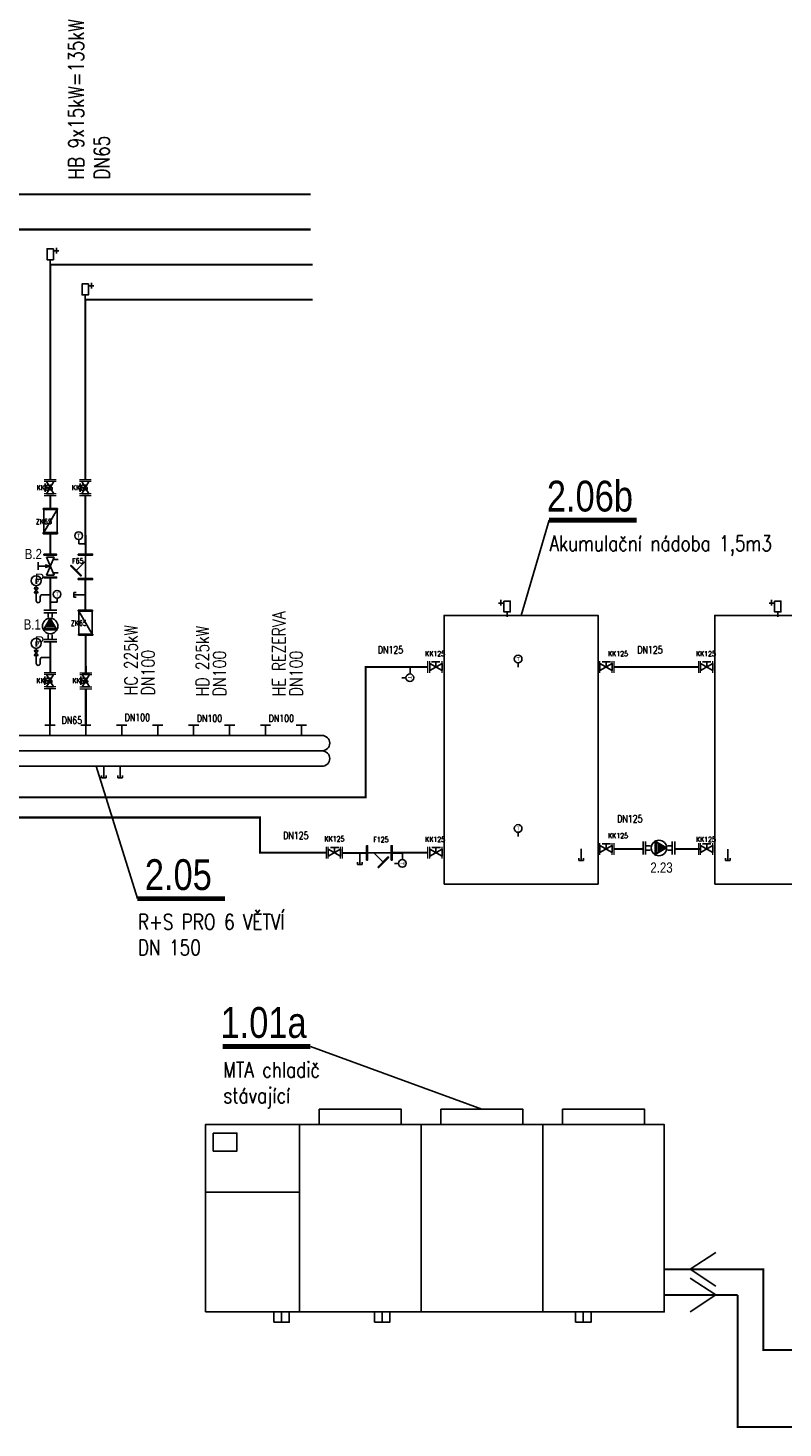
# Model space of a CAD drawing. Header units: millimetres. Extents: x -15830 to 4680139, y -28864 to 2281735.
# Tile 6 of 256: x 19818 to 27172, y 8085 to 21722. Entities that reach past the tile are written whole.
import ezdxf
from ezdxf.enums import TextEntityAlignment as Align

# ---------------------------------------------------------------- set-up
doc = ezdxf.new("R2010")
doc.units = ezdxf.units.MM
doc.linetypes.add('DASHED', pattern=[19.05, 12.7, -6.35])
doc.linetypes.add('ČÁRKOVANÁ', pattern=[19.05, 12.7, -6.35])
for name, color, linetype in [('0 @ 100', 7, 'Continuous'), ('0 @ 50 (1)', 7, 'Continuous'), ('CH_armatury', 7, 'Continuous'), ('G armatury', 7, 'Continuous'), ('NWT_UT_POZICE', 32, 'Continuous'), ('NWT_UT_PRIV', 1, 'Continuous'), ('NWT_UT_TEXT', 90, 'Continuous'), ('NWT_UT_ZARIZENI', 4, 'Continuous'), ('NWT_UT_ZPÁT', 150, 'DASHED'), ('UT_POZICE', 1, 'Continuous'), ('UT_TEXT', 90, 'Continuous')]:
    doc.layers.add(name, color=color, linetype=linetype)
doc.layers.add('G-TECHOLOGIE', color=6, linetype='Continuous', lineweight=20)
doc.layers.add('NEKO_armatury', color=7, linetype='Continuous', lineweight=25)
doc.styles.add('ARIAL', font='arial.ttf', dxfattribs={"width": 0.8})
doc.styles.add('ROMANS', font='romans.shx', dxfattribs={"width": 0.8})
doc.styles.get("Standard").update_dxf_attribs({"font": 'arial.ttf'})

# ---------------------------------------------------------------- blocks, each defined once
blk = doc.blocks.new('Vypouštěcí ventil')
at = {"layer": 'NEKO_armatury', "color": 0, "lineweight": -3}
for p, q in [((0, 0), (0, -5)), ((-1, -5), (-1, -4)), ((0, -5), (-1, -5)), ((0, -5), (1, -5)), ((1, -5), (1, -4))]:
    blk.add_line(p, q, dxfattribs=at)
blk = doc.blocks.new('TEPLOMĚR')
at = {"layer": 'NEKO_armatury', "color": 0, "lineweight": -3}
blk.add_line((0, 3.75), (0, 1.07), dxfattribs=at)
blk.add_circle((0, 6.25), 2.5, dxfattribs=at)
blk.add_text('T', height=2.5, dxfattribs=at).set_placement((0, 6.25), align=Align.MIDDLE_CENTER)
blk = doc.blocks.new('A$C64BC6BFD')
at = {"layer": 'CH_armatury'}
for p, q in [((-239, 32), (-239, -32)), ((-10, 0), (-239, 0)), ((-10, 32), (-10, -32)), ((-70, 0), (-158, -88))]:
    blk.add_line(p, q, dxfattribs=at)
for points in [[(-239, -70), (-249, -70), (-249, 70), (-239, 70)], [(0, -70), (-10, -70), (-10, 70), (0, 70)], [(-109, -138), (-116, -145), (-215, -46), (-208, -39)]]:
    blk.add_lwpolyline(points, close=True, dxfattribs=at)
blk = doc.blocks.new('A$C04BD0CC1')
at = {"layer": 'NEKO_armatury', "ltscale": 40}
for p, q in [((-123, 327), (-123, 219)), ((-62, 267), (-166, 267)), ((0, 93), (0, 0))]:
    blk.add_line(p, q, dxfattribs=at)
blk.add_lwpolyline([(-62, 307), (62, 307), (62, 93), (-62, 93)], close=True, dxfattribs=at)
blk = doc.blocks.new('*U718')
at = {"layer": '0 @ 100', "color": 7}
blk.add_text('P', height=6.7, dxfattribs=at).set_placement((-10.06, 7.04))
at = {"layer": '0 @ 50 (1)', "color": 7}
blk.add_text('P', height=3.35, dxfattribs=at).set_placement((-10.06, 7.04))
blk = doc.blocks.new('MANOMETR SMYČKA')
at = {"layer": 'NEKO_armatury', "lineweight": -3}
for p, q in [((-7.8, 4.55), (-10.4, 4.55)), ((-10.4, 1.3), (-7.8, 4.55)), ((-7.8, 1.3), (-10.4, 4.55)), ((-10.4, 1.3), (-7.8, 1.3)), ((-9.1, 5.85), (-9.1, 4.55)), ((-9.1, 4.55), (-7.8, 4.55)), ((-9.1, 1.3), (-9.1, -3.9)), ((-5.2, 0), (0, 0)), ((-7.8, -5.2), (-7.8, -5.2)), ((-6.5, -3.9), (-6.5, -1.3))]:
    blk.add_line(p, q, dxfattribs=at)
blk.add_circle((-9.1, 9.1), 3.25, dxfattribs=at)
for centre, start, end in [((-7.8, -3.9), 180, 270), ((-7.8, -3.9), 270, 0), ((-5.2, -1.3), 90, 180)]:
    blk.add_arc(centre, 1.3, start, end, dxfattribs=at)
blk.add_blockref('*U718', (0, 0))
blk = doc.blocks.new('ČERPADLO S PLYNULOU ZMĚNOU OTÁČEK (PŘÍRUBOVÉ)')
at = {"layer": 'NEKO_armatury', "lineweight": -3}
blk.add_hatch(color=256, dxfattribs=at).paths.add_polyline_path([(26043.94, 27754.68), (26042.58, 27752.34), (26045.29, 27752.34)])
for p, q in [((26040.69, 27749.05), (26043.94, 27754.68)), ((26040.79, 27758.68), (26047.09, 27758.68)), ((26047.09, 27757.43), (26040.79, 27757.43)), ((26043.94, 27757.43), (26042.06, 27757.43)), ((26042.58, 27752.34), (26045.29, 27752.34)), ((26043.94, 27757.43), (26042.94, 27757.43)), ((26042.94, 27757.43), (26042.94, 27755.01)), ((26043.94, 27757.43), (26045.81, 27757.43)), ((26043.94, 27757.43), (26047.09, 27757.43)), ((26043.94, 27757.43), (26044.94, 27757.43)), ((26043.94, 27754.68), (26047.19, 27749.05)), ((26044.94, 27757.43), (26044.94, 27755.01)), ((26040.69, 27749.05), (26047.19, 27749.05)), ((26041.2, 27749.95), (26046.67, 27749.95)), ((26041.69, 27750.8), (26046.18, 27750.8)), ((26042.12, 27751.53), (26045.76, 27751.53)), ((26042.46, 27752.13), (26045.41, 27752.13)), ((26042.94, 27744.43), (26042.94, 27746.84)), ((26044.94, 27744.43), (26044.94, 27746.84)), ((26047.09, 27744.43), (26040.79, 27744.43)), ((26040.79, 27743.18), (26047.09, 27743.18)), ((26043.94, 27744.43), (26042.06, 27744.43)), ((26043.94, 27744.43), (26042.94, 27744.43)), ((26043.94, 27744.43), (26045.81, 27744.43)), ((26043.94, 27744.43), (26047.09, 27744.43)), ((26043.94, 27744.43), (26044.94, 27744.43))]:
    blk.add_line(p, q, dxfattribs=at)
blk.add_circle((26043.94, 27750.93), 3.75, dxfattribs=at)
blk = doc.blocks.new('ČERPADLO-E PŘÍBUBOVÉ')
at = {"layer": 'NEKO_armatury', "lineweight": -3}
blk.add_blockref('ČERPADLO S PLYNULOU ZMĚNOU OTÁČEK (PŘÍRUBOVÉ)', (-26043.94, -27743.18), dxfattribs=at)
blk = doc.blocks.new('A$C00DB090D')
at = {"layer": 'CH_armatury', "color": 0}
for p, q in [((72, 245), (-68, 245)), ((-68, 245), (-68, 235)), ((72, 235), (-68, 235)), ((-63, 235), (-63, 10)), ((67, 235), (-63, 10)), ((53, 235), (-50, 235)), ((67, 235), (67, 10)), ((72, 235), (72, 245)), ((70, 10), (-70, 10)), ((-70, 10), (-70, 0)), ((70, 0), (-70, 0)), ((51, 0), (-51, 0)), ((70, 0), (70, 10))]:
    blk.add_line(p, q, dxfattribs=at)
blk = doc.blocks.new('RUČNÍ REGULAČNÍ VENTIL PŘÍRUBOVÝ')
at = {"layer": 'NEKO_armatury', "color": 0, "lineweight": -3}
for p, q in [((-5.9, 5.38), (-5.9, 7.25)), ((-3.08, 10.75), (3.08, 10.75)), ((-1.88, 9.75), (1.88, 9.75)), ((-1.88, 1), (1.88, 9.75)), ((-1.88, 9.75), (1.88, 1)), ((1.88, 9.75), (1.39, 8.6)), ((1.39, 8.6), (3.89, 8.6)), ((-2.5, 5.38), (-5.9, 5.38)), ((-5.9, 5.38), (-5.9, 3.5)), ((-3.08, 0), (3.08, 0)), ((-2.5, 5.99), (0, 5.38)), ((-2.5, 4.74), (0, 5.38)), ((0, 5.38), (-2.5, 5.38)), ((-1.88, 1), (1.88, 1)), ((1.88, 1), (1.4, 2.16)), ((1.4, 2.16), (3.9, 2.16))]:
    blk.add_line(p, q, dxfattribs=at)
at = {"layer": 'NEKO_armatury', "color": 0}
for points in [[(-3.08, 10.75), (-3.08, 11.15), (3.08, 11.15), (3.08, 10.75), (-3.08, 10.75)], [(-3.08, -0.4), (-3.08, 0), (3.08, 0), (3.08, -0.4), (-3.08, -0.4)]]:
    blk.add_lwpolyline(points, dxfattribs=at)

msp = doc.modelspace()

# ---------------------------------------------------------------- linework, layer by layer
for points in [[(25370.47, 13383.845), (25370.47, 16001.062), (23870.47, 16001.062), (23870.47, 13383.845)], [(28007.869, 13383.845), (28007.869, 16001.062), (26507.869, 16001.062), (26507.869, 13383.845)], [(25370.47, 13383.845), (23870.47, 13383.845)], [(28007.869, 13383.845), (26507.869, 13383.845)], [(26268.801, 9631.396), (26519.29, 9794.877)], [(26268.801, 9631.396), (26519.29, 9467.915)], [(26518.801, 9381.396), (26268.313, 9544.877)], [(26518.801, 9381.396), (26268.313, 9217.915)]]:
    msp.add_lwpolyline(points)
at = {"layer": 'G armatury'}
for p, q in [((19985.617, 17204.687), (19985.617, 17286.238)), ((20034.494, 17243.714), (19985.617, 17243.714)), ((19999.891, 17303.649), (20069.098, 17183.779)), ((19999.891, 17183.779), (20069.098, 17303.649)), ((19999.891, 17183.779), (20069.098, 17183.779)), ((20327.15, 17204.687), (20327.15, 17286.238)), ((20376.028, 17243.714), (20327.15, 17243.714)), ((20341.424, 17303.649), (20410.631, 17183.779)), ((20341.424, 17183.779), (20410.631, 17303.649)), ((20341.424, 17183.779), (20410.631, 17183.779)), ((23831.281, 15546.762), (23749.729, 15546.762)), ((23792.254, 15497.885), (23792.254, 15546.762)), ((25409.659, 15546.762), (25491.21, 15546.762)), ((25448.685, 15497.885), (25448.685, 15546.762)), ((26468.68, 15546.762), (26387.129, 15546.762)), ((26429.653, 15497.885), (26429.653, 15546.762)), ((19997.127, 15423.666), (20066.334, 15423.666)), ((19997.127, 15423.666), (20066.334, 15303.797)), ((19997.127, 15303.797), (20066.334, 15423.666)), ((20416.334, 15423.666), (20347.127, 15423.666)), ((20416.334, 15423.666), (20347.127, 15303.797)), ((20416.334, 15303.797), (20347.127, 15423.666)), ((23732.319, 15532.488), (23732.319, 15463.282)), ((23732.319, 15532.488), (23852.188, 15463.282)), ((23852.188, 15532.488), (23732.319, 15463.282)), ((23852.188, 15532.488), (23852.188, 15463.282)), ((25508.62, 15532.488), (25388.751, 15463.282)), ((25388.751, 15532.488), (25388.751, 15463.282)), ((25388.751, 15532.488), (25508.62, 15463.282)), ((25508.62, 15532.488), (25508.62, 15463.282)), ((26369.718, 15532.488), (26369.718, 15463.282)), ((26369.718, 15532.488), (26489.588, 15463.282)), ((26489.588, 15532.488), (26369.718, 15463.282)), ((26489.588, 15532.488), (26489.588, 15463.282)), ((19982.853, 15324.705), (19982.853, 15406.256)), ((20031.731, 15363.732), (19982.853, 15363.732)), ((19997.127, 15303.797), (20066.334, 15303.797)), ((20332.853, 15324.705), (20332.853, 15406.256)), ((20381.731, 15363.732), (20332.853, 15363.732)), ((20416.334, 15303.797), (20347.127, 15303.797)), ((25409.659, 13773.905), (25491.21, 13773.905)), ((25448.685, 13725.028), (25448.685, 13773.905)), ((26468.68, 13773.905), (26387.129, 13773.905)), ((26429.653, 13725.028), (26429.653, 13773.905)), ((22862.485, 13723.752), (22742.615, 13654.546)), ((22742.615, 13723.752), (22742.615, 13654.546)), ((22742.615, 13723.752), (22862.485, 13654.546)), ((22763.523, 13738.026), (22845.074, 13738.026)), ((22802.55, 13689.149), (22802.55, 13738.026)), ((22862.485, 13723.752), (22862.485, 13654.546)), ((23852.188, 13723.752), (23732.319, 13654.546)), ((23732.319, 13723.752), (23732.319, 13654.546)), ((23732.319, 13723.752), (23852.188, 13654.546)), ((23753.227, 13738.026), (23834.778, 13738.026)), ((23792.254, 13689.149), (23792.254, 13738.026)), ((23852.188, 13723.752), (23852.188, 13654.546)), ((25508.62, 13759.631), (25388.751, 13690.424)), ((25388.751, 13759.631), (25388.751, 13690.424)), ((25388.751, 13759.631), (25508.62, 13690.424)), ((25508.62, 13759.631), (25508.62, 13690.424)), ((26369.718, 13759.631), (26369.718, 13690.424)), ((26369.718, 13759.631), (26489.588, 13690.424)), ((26489.588, 13759.631), (26369.718, 13690.424)), ((26489.588, 13759.631), (26489.588, 13690.424))]:
    msp.add_line(p, q, dxfattribs=at)
at = {"layer": 'G-TECHOLOGIE', "color": 7}
for p, q in [((20092.163, 17321.93), (19976.826, 17321.93)), ((20433.696, 17321.93), (20318.359, 17321.93)), ((20092.163, 17303.649), (19976.826, 17303.649)), ((20092.163, 17183.779), (19976.826, 17183.779)), ((20433.696, 17303.649), (20318.359, 17303.649)), ((20433.696, 17183.779), (20318.359, 17183.779)), ((20092.163, 17165.498), (19976.826, 17165.498)), ((20092.163, 17165.498), (19976.826, 17165.498)), ((20433.696, 17165.498), (20318.359, 17165.498)), ((20433.696, 17165.498), (20318.359, 17165.498)), ((23714.038, 15440.216), (23714.038, 15555.554)), ((23732.319, 15440.216), (23732.319, 15555.554)), ((23732.319, 15440.216), (23732.319, 15555.554)), ((23732.319, 15440.216), (23732.319, 15555.554)), ((23852.188, 15440.216), (23852.188, 15555.554)), ((23870.47, 15440.216), (23870.47, 15555.554)), ((23870.47, 15440.216), (23870.47, 15555.554)), ((25370.47, 15440.216), (25370.47, 15555.554)), ((25370.47, 15440.216), (25370.47, 15555.554)), ((25388.751, 15440.216), (25388.751, 15555.554)), ((25508.62, 15440.216), (25508.62, 15555.554)), ((25508.62, 15440.216), (25508.62, 15555.554)), ((25508.62, 15440.216), (25508.62, 15555.554)), ((25526.901, 15440.216), (25526.901, 15555.554)), ((26351.437, 15440.216), (26351.437, 15555.554)), ((26369.718, 15440.216), (26369.718, 15555.554)), ((26369.718, 15440.216), (26369.718, 15555.554)), ((26369.718, 15440.216), (26369.718, 15555.554)), ((26489.588, 15440.216), (26489.588, 15555.554)), ((26507.869, 15440.216), (26507.869, 15555.554)), ((26507.869, 15440.216), (26507.869, 15555.554)), ((20089.399, 15441.948), (19974.062, 15441.948)), ((20089.399, 15423.666), (19974.062, 15423.666)), ((20089.399, 15423.666), (19974.062, 15423.666)), ((20089.399, 15423.666), (19974.062, 15423.666)), ((20324.062, 15441.948), (20439.399, 15441.948)), ((20324.062, 15423.666), (20439.399, 15423.666)), ((20324.062, 15423.666), (20439.399, 15423.666)), ((20324.062, 15423.666), (20439.399, 15423.666)), ((20089.399, 15303.797), (19974.062, 15303.797)), ((20089.399, 15285.516), (19974.062, 15285.516)), ((20089.399, 15285.516), (19974.062, 15285.516)), ((20324.062, 15303.797), (20439.399, 15303.797)), ((20324.062, 15285.516), (20439.399, 15285.516)), ((20324.062, 15285.516), (20439.399, 15285.516)), ((25370.47, 13667.359), (25370.47, 13782.696)), ((25370.47, 13667.359), (25370.47, 13782.696)), ((25388.751, 13667.359), (25388.751, 13782.696)), ((25508.62, 13667.359), (25508.62, 13782.696)), ((25508.62, 13667.359), (25508.62, 13782.696)), ((25508.62, 13667.359), (25508.62, 13782.696)), ((25526.901, 13667.359), (25526.901, 13782.696)), ((26351.437, 13667.359), (26351.437, 13782.696)), ((26369.718, 13667.359), (26369.718, 13782.696)), ((26369.718, 13667.359), (26369.718, 13782.696)), ((26369.718, 13667.359), (26369.718, 13782.696)), ((26489.588, 13667.359), (26489.588, 13782.696)), ((22724.334, 13631.48), (22724.334, 13746.818)), ((22724.334, 13631.48), (22724.334, 13746.818)), ((22742.615, 13631.48), (22742.615, 13746.818)), ((22862.485, 13631.48), (22862.485, 13746.818)), ((22862.485, 13631.48), (22862.485, 13746.818)), ((22862.485, 13631.48), (22862.485, 13746.818)), ((22880.766, 13631.48), (22880.766, 13746.818)), ((23714.038, 13631.48), (23714.038, 13746.818)), ((23714.038, 13631.48), (23714.038, 13746.818)), ((23732.319, 13631.48), (23732.319, 13746.818)), ((23852.188, 13631.48), (23852.188, 13746.818)), ((23852.188, 13631.48), (23852.188, 13746.818)), ((23852.188, 13631.48), (23852.188, 13746.818)), ((23870.47, 13631.48), (23870.47, 13746.818))]:
    msp.add_line(p, q, dxfattribs=at)
at = {"layer": 'NEKO_armatury'}
for points in [[(20311.898, 16699.264), (20378.967, 16699.264)], [(20101.563, 16128.375), (20034.494, 16128.375)], [(23539.667, 15430.817), (23539.667, 15497.885)], [(23466.425, 13622.081), (23466.425, 13689.149)]]:
    msp.add_lwpolyline(points, dxfattribs=at)
at = {"layer": 'NWT_UT_PRIV', "const_width": 20}
for points in [[(19334.494, 17321.93), (19334.494, 20100.888), (22573.146, 20100.888)], [(20034.494, 17321.93), (20034.494, 19417.822), (22590.08, 19417.822)], [(20034.494, 17041.228), (20034.494, 17165.498)], [(20034.494, 16596.588), (20034.494, 16796.588)], [(20034.494, 16051.948), (20034.494, 16375.458)], [(20034.494, 15441.948), (20034.494, 15741.948)], [(23714.038, 15497.885), (23106.062, 15497.885), (23106.062, 14228.938), (17813.82, 14228.938), (17813.82, 15116.099), (18281.731, 15116.099), (18281.731, 14930.796)], [(26351.437, 15497.885), (25526.901, 15497.885)], [(20031.731, 15285.516), (20031.731, 14930.796)]]:
    msp.add_lwpolyline(points, dxfattribs=at)
at = {"layer": 'NWT_UT_PRIV', "color": 5, "const_width": 20}
for points in [[(26018.801, 9381.396), (26731.046, 9381.396)], [(26731.046, 9381.396), (26731.046, 8094.966), (38030.701, 8094.966)]]:
    msp.add_lwpolyline(points, dxfattribs=at)
at = {"layer": 'NWT_UT_TEXT'}
msp.add_line((22568.943, 11801.248), (24239.558, 11190.62), dxfattribs=at)
for points in [[(24894.606, 16928.424), (24620.47, 16001.062)], [(20884.496, 13241.282), (20481.731, 14530.796)]]:
    msp.add_lwpolyline(points, dxfattribs=at)
at = {"layer": 'NWT_UT_TEXT', "const_width": 47.438}
for points in [[(24894.606, 16928.424), (25747.598, 16928.424)], [(20884.496, 13241.282), (21737.488, 13241.282)], [(21715.951, 11801.248), (22568.943, 11801.248)]]:
    msp.add_lwpolyline(points, dxfattribs=at)
at = {"layer": 'NWT_UT_ZARIZENI'}
for points in [[(19981.731, 14930.796), (20081.731, 14930.796)], [(19981.731, 14930.796), (20081.731, 14930.796)], [(20031.731, 14830.796), (20031.731, 14930.796)], [(20331.731, 14930.796), (20431.731, 14930.796)], [(20381.731, 14830.796), (20381.731, 14930.796)], [(20681.731, 14930.796), (20781.731, 14930.796)], [(20731.731, 14830.796), (20731.731, 14930.796)], [(21031.731, 14930.796), (21131.731, 14930.796)], [(21081.731, 14830.796), (21081.731, 14930.796)], [(21381.731, 14930.796), (21481.731, 14930.796)], [(21431.731, 14830.796), (21431.731, 14930.796)], [(21731.731, 14930.796), (21831.731, 14930.796)], [(21781.731, 14830.796), (21781.731, 14930.796)], [(22081.731, 14930.796), (22181.731, 14930.796)], [(22131.731, 14830.796), (22131.731, 14930.796)], [(22431.731, 14930.796), (22531.731, 14930.796)], [(22481.731, 14830.796), (22481.731, 14930.796)], [(18081.731, 14830.796), (22681.731, 14830.796)], [(18081.73, 14680.796), (22681.731, 14680.796)], [(18281.731, 14530.796), (22681.731, 14530.796)], [(22654.558, 11040.62), (22654.558, 11190.62), (23454.558, 11190.62), (23454.558, 11040.62)], [(23839.558, 11040.62), (23839.558, 11190.62), (24639.558, 11190.62), (24639.558, 11040.62)], [(25024.558, 11040.62), (25024.558, 11190.62), (25824.558, 11190.62), (25824.558, 11040.62)], [(21546.38, 9215.62), (26016.38, 9215.62), (26016.38, 11040.62), (21546.38, 11040.62), (21546.38, 9215.62)], [(21712.058, 9215.62), (22462.058, 9215.62), (22462.058, 11040.62)], [(22462.058, 11040.62), (23647.058, 11040.62), (23647.058, 9215.62)], [(23647.058, 11040.62), (24832.058, 11040.62), (24832.058, 9215.62)], [(21546.38, 10382.871), (22462.058, 10382.871)], [(21546.38, 9215.62), (22287.38, 9215.62), (22287.38, 9115.62)], [(22212.38, 9115.62), (22362.38, 9115.62), (22362.38, 9215.62), (22212.38, 9215.62), (22212.38, 9115.62)], [(22287.38, 9215.62), (23267.38, 9215.62), (23267.38, 9115.62)], [(23192.38, 9115.62), (23342.38, 9115.62), (23342.38, 9215.62), (23192.38, 9215.62), (23192.38, 9115.62)], [(23267.38, 9215.62), (25227.38, 9215.62), (25227.38, 9115.62)], [(25152.38, 9115.62), (25302.38, 9115.62), (25302.38, 9215.62), (25152.38, 9215.62), (25152.38, 9115.62)]]:
    msp.add_lwpolyline(points, dxfattribs=at)
msp.add_lwpolyline([(21623.289, 10957.347), (21852.555, 10957.347), (21852.555, 10782.625), (21623.289, 10782.625)], close=True, dxfattribs=at)
for centre in [(22681.731, 14755.796), (22681.731, 14605.796)]:
    msp.add_arc(centre, 75, 270, 90, dxfattribs=at)
at = {"layer": 'NWT_UT_ZPÁT', "color": 1, "ltscale": 0.25, "const_width": 20}
for points in [[(19676.028, 17321.93), (19676.028, 19759.355), (22573.146, 19759.355)], [(20376.028, 17321.93), (20376.028, 19076.288), (22590.08, 19076.288)], [(22724.334, 13689.149), (22615.742, 13689.149), (22076.82, 13689.149), (22076.82, 14032.085), (18281.731, 14032.085), (18281.731, 14430.796)], [(23116.578, 13687.423), (22880.766, 13687.423)], [(23365.707, 13687.423), (23714.038, 13689.149)], [(25809.169, 13725.028), (25526.901, 13725.028)], [(26369.718, 13725.028), (26119.169, 13725.028)]]:
    msp.add_lwpolyline(points, dxfattribs=at)
at = {"layer": 'NWT_UT_ZPÁT', "color": 1, "const_width": 20}
for points in [[(20378.967, 16598.546), (20376.028, 17165.498)], [(20377.24, 16051.948), (20377.24, 16349.417)], [(20378.967, 15807.308), (20381.731, 15441.948)], [(20381.731, 15285.516), (20381.731, 14930.796)]]:
    msp.add_lwpolyline(points, dxfattribs=at)
at = {"layer": 'NWT_UT_ZPÁT', "color": 5, "ltscale": 0.25}
msp.add_lwpolyline([(30643.291, 8844.966, 20, 20, 0), (30643.291, 8844.966, 20, 20, 0), (26981.046, 8844.966, 20, 20, 0), (26981.046, 9631.396, 20, 20, 0), (26018.801, 9631.396, 0, 0, 0)], format="xyseb", dxfattribs=at)

# ---------------------------------------------------------------- block references
at = {"xscale": -1}
msp.add_blockref('A$C64BC6BFD', (23116.578, 13687.423), dxfattribs=at)
at = {"layer": 'NEKO_armatury', "ltscale": 40, "yscale": 0.5, "zscale": 0.5}
for p, xscale in [((20034.494, 19417.822), -0.5), ((20376.028, 19076.288), -0.5), ((24484.162, 15987.165), 0.5), ((27121.561, 15987.165), 0.5)]:
    msp.add_blockref('A$C04BD0CC1', p, dxfattribs=dict(at, xscale=xscale))
at = {"layer": 'NEKO_armatury', "linetype": 'ČÁRKOVANÁ', "rotation": 359.9999992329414}
msp.add_blockref('A$C00DB090D', (20034.494, 16796.588), dxfattribs=at)
at = {"layer": 'NEKO_armatury'}
for name, p, xscale, yscale, zscale in [('TEPLOMĚR', (20311.898, 16683.194), -15, 15, 15), ('TEPLOMĚR', (24592.282, 15481.815), 15, 15, 15), ('Vypouštěcí ventil', (20556.731, 14530.796), -22.5, 22.5, 22.5), ('Vypouštěcí ventil', (20716.791, 14530.796), -22.5, 22.5, 22.5), ('TEPLOMĚR', (24592.282, 13831.293), 15, 15, 15), ('Vypouštěcí ventil', (23051.691, 13687.423), 22.5, 22.5, 22.5), ('Vypouštěcí ventil', (25205.962, 13726.848), 22.5, 22.5, 22.5), ('Vypouštěcí ventil', (26633.707, 13725.028), 22.5, 22.5, 22.5)]:
    msp.add_blockref(name, p, dxfattribs=dict(at, xscale=xscale, yscale=yscale, zscale=zscale))
for name, p, xscale, yscale, zscale, rotation in [('RUČNÍ REGULAČNÍ VENTIL PŘÍRUBOVÝ', (20034.494, 16373.546), 20, 20, 20, 359.9999992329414), ('MANOMETR SMYČKA', (20034.494, 16201.948), 15, 15, 15, 359.9999992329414), ('TEPLOMĚR', (20101.563, 16112.305), 15, 15, 15, 359.9999992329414), ('Vypouštěcí ventil', (20377.24, 16200.682), -22.5, 22.5, 22.5, 270), ('ČERPADLO-E PŘÍBUBOVÉ', (20034.494, 15741.948), 20, 20, 20, 359.9999992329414), ('MANOMETR SMYČKA', (20034.494, 15591.948), 15, 15, 15, 359.9999992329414), ('TEPLOMĚR', (23443.856, 15393.317), 15, 15, 15, 270), ('ČERPADLO-E PŘÍBUBOVÉ', (25809.169, 13735.028), 20, 20, 20, 270), ('TEPLOMĚR', (23370.614, 13584.581), 15, 15, 15, 270)]:
    msp.add_blockref(name, p, dxfattribs=dict(at, xscale=xscale, yscale=yscale, zscale=zscale, rotation=rotation))
at = {"layer": 'NEKO_armatury', "xscale": -1, "rotation": 270}
msp.add_blockref('A$C64BC6BFD', (20377.24, 16598.546), dxfattribs=at)
at = {"layer": 'NEKO_armatury', "linetype": 'ČÁRKOVANÁ', "xscale": -1}
msp.add_blockref('A$C00DB090D', (20378.967, 15807.308), dxfattribs=at)

# ---------------------------------------------------------------- texts
at = {"layer": 'NWT_UT_POZICE', "color": 1, "style": 'ARIAL', "width": 0.8}
for s, p in [('2.06b', (24872.161, 17012.57)), ('2.05', (20956.373, 13325.429)), ('1.01a', (21693.506, 11885.394))]:
    msp.add_text(s, height=300, rotation=359.9993989, dxfattribs=at).set_placement(p)
at = {"layer": 'NWT_UT_TEXT', "char_height": 150, "attachment_point": 1, "style": 'ROMANS'}
for s, width, heights, insert in [('Akumulační nádoba 1,5m3', 2225.33593, [0], (24899.464, 16777.279)), ('R+S PRO 6 VĚTVÍ\\PDN 150', 2433.95071, [664.733], (20889.354, 13090.137)), ('MTA chladič\\Pstávající', 1638.98174, [0], (21720.808, 11650.103))]:
    msp.add_mtext_dynamic_manual_height_columns(s, width=width, gutter_width=12.5, heights=heights, dxfattribs=dict(at, insert=insert))
at = {"layer": 'UT_POZICE', "char_height": 100, "width": 271.07977, "attachment_point": 3, "rotation": 0.0006011, "style": 'ARIAL'}
for s, insert in [('B.2', (19953.982, 16648.391)), ('B.1', (19943.775, 15962.794)), ('2.23', (26097.774, 13593.939))]:
    msp.add_mtext(s, dxfattribs=dict(at, insert=insert))
at = {"layer": 'UT_TEXT', "insert": (20612.016, 20245.754), "char_height": 150, "attachment_point": 7, "rotation": 90, "style": 'ROMANS'}
msp.add_mtext_dynamic_manual_height_columns('\\A1;HB 9x15kW=135kW\\PDN65', width=1527.36311, gutter_width=755.638, heights=[1425.351], dxfattribs=at)
at = {"layer": 'UT_TEXT', "style": 'ROMANS'}
for s, width, insert, char_height, attachment_point in [('KK65', 237.65009, (20059.627, 17269.204), 50, 3), ('KK65', 237.65009, (20401.16, 17269.204), 50, 3), ('\\pt100;ZK65', 237.65009, (20049.894, 16939.414), 50, 3), ('\\pt100;F65', 147.26523, (20358.301, 16556.388), 50, 3), ('\\pt100;ZK65', 237.65009, (20390.914, 15950.134), 50, 3), ('DN125', 237.65009, (23225.108, 15699.92), 70, 1), ('DN125', 237.65009, (25753.268, 15699.92), 70, 1), ('KK125', 237.65009, (23880.899, 15652.474), 50, 3), ('KK125', 237.65009, (25662.126, 15652.474), 50, 3), ('KK125', 237.65009, (26518.298, 15652.474), 50, 3), ('KK65', 237.65009, (20056.863, 15389.221), 50, 3), ('KK65', 237.65009, (20406.863, 15389.221), 50, 3), ('DN65', 237.65009, (20344.532, 15014.194), 70, 3), ('DN100', 237.65009, (21006.923, 15041.774), 70, 3), ('DN100', 237.65009, (21709.35, 15032.557), 70, 3), ('DN100', 237.65009, (22409.35, 15032.557), 70, 3), ('DN125', 237.65009, (25556.825, 14054.503), 70, 1), ('DN125', 237.65009, (22303.057, 13891.184), 70, 1), ('KK125', 237.65009, (22899.333, 13848.437), 50, 3), ('F125', 237.65009, (23329.788, 13842.012), 50, 3), ('KK125', 237.65009, (23880.899, 13843.738), 50, 3), ('KK125', 237.65009, (25662.126, 13879.617), 50, 3), ('KK125', 237.65009, (26518.298, 13843.738), 50, 3)]:
    msp.add_mtext_dynamic_manual_height_columns(s, width=width, gutter_width=12.5, heights=[0], dxfattribs=dict(at, insert=insert, char_height=char_height, attachment_point=attachment_point))
at = {"layer": 'UT_TEXT', "char_height": 125, "attachment_point": 7, "rotation": 90, "line_spacing_factor": 0.8, "style": 'ROMANS'}
for s, heights, insert in [('\\A1;HE REZERVA \\PDN100', [708.97], (22492.171, 15214.11)), ('\\A1;HC 225kW\\PDN100', [1425.351], (21049.883, 15222.801)), ('\\A1;HD 225kW\\PDN100', [708.97], (21746.744, 15214.11))]:
    msp.add_mtext_dynamic_manual_height_columns(s, width=1527.36311, gutter_width=755.638, heights=heights, dxfattribs=dict(at, insert=insert))

doc.saveas('drawing.dxf')
